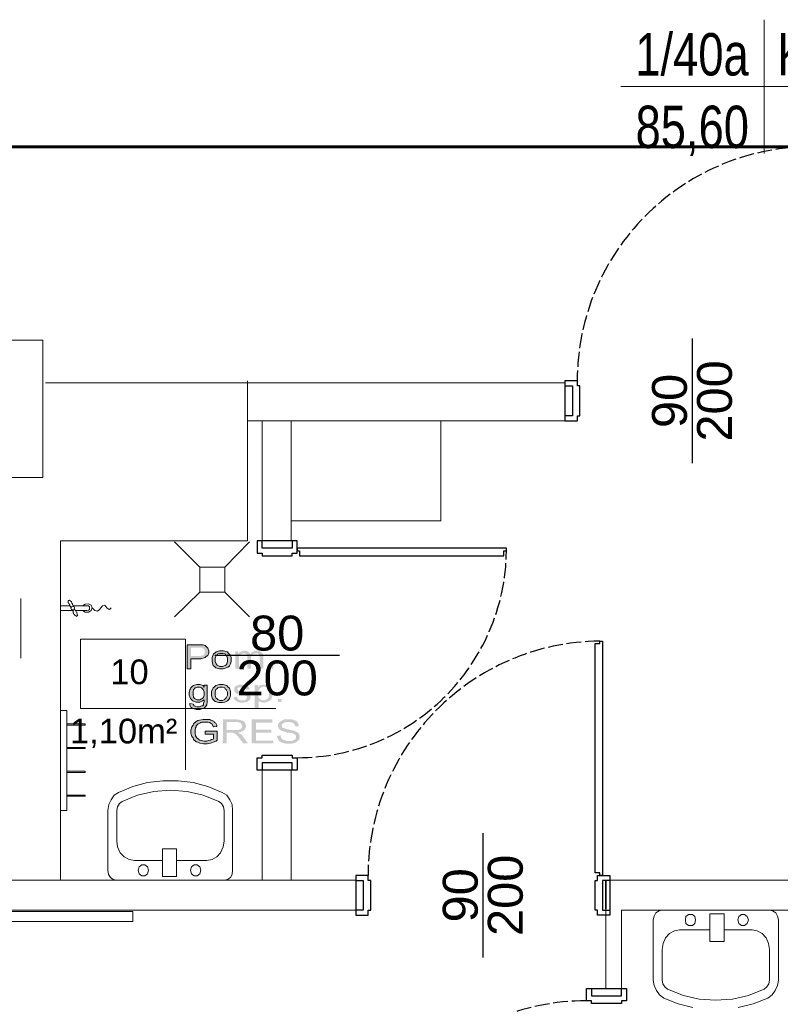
# Model space of a CAD drawing. Header units: millimetres. Extents: x 126553 to 403692, y -95821 to 38049.
# Tile 201 of 256: x 222357 to 222663, y 13197 to 13592. Entities that reach past the tile are written whole.
import ezdxf
from ezdxf.enums import TextEntityAlignment as Align

# ---------------------------------------------------------------- set-up
doc = ezdxf.new("R2010")
doc.units = ezdxf.units.MM
doc.linetypes.add('ACAD_ISO02W100', pattern=[15, 12, -3])
doc.layers.add('_(15 PYTANIA)', color=3, linetype='Continuous', plot=False)
for name, color, linetype, lineweight in [('A4_opis stolarki dla drzwi parametrycznych', 101, 'Continuous', 13), ('ewakaucja', 3, 'Continuous', 50), ('opisy', 7, 'Continuous', 18), ('ŚCIANY GRUBE', 7, 'Continuous', 20)]:
    doc.layers.add(name, color=color, linetype=linetype, lineweight=lineweight)
doc.styles.add('A4_opis stolarki dla drzwi parametrycznych', font='arial.ttf')
doc.styles.add('PDF Arial', font='arial.ttf')
doc.styles.add('STYLE1', font='txt', dxfattribs={"width": 0.8})

# ---------------------------------------------------------------- blocks, each defined once
blk = doc.blocks.new('METKA')
for p, q in [((0, 26.86), (0, -26.86)), ((-57.42, 0), (115.41, 0))]:
    blk.add_line(p, q)
at = {"layer": 'opisy', "style": 'STYLE1', "width": 0.8, "flags": 4}
for tag, p in [('NUMER', (-6.14, 4.47)), ('POWIERZCHNIA', (-6.04, -24.64))]:
    blk.add_attdef(tag, text='', height=17, dxfattribs=at).set_placement(p, align=Align.RIGHT)
for tag, p in [('NAZWA', (5.34, 4.56)), ('POSADZKA', (5.63, -24.66))]:
    blk.add_attdef(tag, p, '', height=17, dxfattribs=at)

msp = doc.modelspace()

# ---------------------------------------------------------------- hatches: boundary and pattern name
at = {"layer": 'opisy'}
h = msp.add_hatch(color=7, dxfattribs=at)
h.paths.add_polyline_path([(222424.52883, 13331.89712), (222424.52883, 13341.43775), (222430.88925, 13341.43775), (222431.73731, 13341.22574), (222431.94932, 13341.01373), (222432.16134, 13340.80171), (222432.58536, 13340.37768), (222432.79738, 13340.16567), (222433.00939, 13339.74164), (222433.22141, 13339.1056), (222433.22141, 13338.25754), (222432.79738, 13337.19747), (222432.16134, 13336.77344), (222431.73731, 13336.34942), (222430.04119, 13335.92539), (222426.01293, 13335.92539), (222426.01293, 13331.89712)], flags=0)
h.paths.add_polyline_path([(222426.01293, 13336.98546), (222429.61717, 13336.98546), (222430.67724, 13337.19747), (222431.10127, 13337.40949), (222431.31328, 13337.6215), (222431.52529, 13338.25754), (222431.52529, 13339.52963), (222431.31328, 13339.74164), (222431.10127, 13339.95366), (222430.67724, 13340.16567), (222430.25321, 13340.37768), (222426.01293, 13340.37768)], flags=0)
h.paths.add_polyline_path([(222434.49349, 13335.50136), (222434.49349, 13336.34942), (222435.12953, 13337.83351), (222435.76558, 13338.25754), (222436.1896, 13338.68157), (222437.46169, 13339.1056), (222439.1578, 13339.1056), (222440.6419, 13338.68157), (222441.06593, 13338.04553), (222441.70197, 13337.6215), (222442.126, 13336.34942), (222442.126, 13334.86532), (222441.91398, 13333.80525), (222441.70197, 13333.38122), (222441.48996, 13332.95719), (222440.85391, 13332.53316), (222440.21787, 13332.32115), (222439.79384, 13332.10913), (222438.94579, 13331.89712), (222437.46169, 13331.89712), (222435.97759, 13332.32115), (222435.55356, 13332.74518), (222434.91752, 13333.1692), (222434.49349, 13334.6533), (222434.49349, 13335.50136)], flags=0)
h.paths.add_polyline_path([(222435.76558, 13335.50136), (222435.76558, 13334.86532), (222436.1896, 13333.80525), (222436.61363, 13333.38122), (222436.82565, 13333.1692), (222437.6737, 13332.74518), (222438.73377, 13332.74518), (222439.79384, 13333.1692), (222440.00586, 13333.38122), (222440.42989, 13333.80525), (222440.6419, 13334.86532), (222440.6419, 13336.1374), (222440.42989, 13336.98546), (222440.00586, 13337.40949), (222439.79384, 13337.83351), (222438.73377, 13338.04553), (222437.6737, 13338.04553), (222436.82565, 13337.83351), (222436.61363, 13337.40949), (222436.1896, 13337.19747), (222435.76558, 13336.1374), (222435.76558, 13335.50136)], flags=0)
h.paths.add_polyline_path([(222443.82211, 13331.89712), (222443.82211, 13338.89359), (222445.0942, 13338.89359), (222445.0942, 13337.83351), (222445.30621, 13338.25754), (222445.73024, 13338.68157), (222446.15427, 13338.68157), (222446.36628, 13338.89359), (222447.21434, 13339.1056), (222448.06239, 13339.1056), (222448.91045, 13338.89359), (222449.12246, 13338.68157), (222449.33448, 13338.46956), (222449.75851, 13338.04553), (222449.97052, 13337.83351), (222450.39455, 13338.46956), (222451.66663, 13339.1056), (222453.15073, 13339.1056), (222453.99879, 13338.68157), (222454.42282, 13338.46956), (222454.63483, 13338.25754), (222455.05886, 13337.40949), (222455.05886, 13331.89712), (222453.57476, 13331.89712), (222453.57476, 13337.40949), (222453.36275, 13337.40949), (222453.15073, 13337.83351), (222452.93872, 13337.83351), (222452.93872, 13338.04553), (222451.66663, 13338.04553), (222451.03059, 13337.83351), (222450.81858, 13337.6215), (222450.39455, 13337.40949), (222450.18254, 13336.56143), (222450.18254, 13331.89712), (222448.69844, 13331.89712), (222448.69844, 13336.77344), (222448.48642, 13337.40949), (222448.48642, 13337.6215), (222448.27441, 13337.83351), (222447.63837, 13338.04553), (222447.00232, 13338.04553), (222446.36628, 13337.83351), (222446.15427, 13337.83351), (222445.94225, 13337.6215), (222445.51822, 13337.19747), (222445.51822, 13336.98546), (222445.30621, 13336.77344), (222445.30621, 13331.89712)], flags=0)
h.paths.add_polyline_path([(222457.60303, 13331.89712), (222457.60303, 13333.38122), (222459.08713, 13333.38122), (222459.08713, 13331.89712)], flags=0)
h = msp.add_hatch(color=7, dxfattribs=at)
h.paths.add_polyline_path([(222425.5889, 13317.90419), (222427.073, 13317.69217), (222427.073, 13317.48016), (222427.28501, 13317.05613), (222427.49703, 13317.05613), (222427.70904, 13316.84412), (222428.34508, 13316.6321), (222429.40515, 13316.6321), (222430.04119, 13316.84412), (222430.46522, 13317.05613), (222430.67724, 13317.05613), (222431.10127, 13317.48016), (222431.10127, 13318.1162), (222431.31328, 13318.75224), (222431.31328, 13319.38829), (222430.67724, 13318.96426), (222429.61717, 13318.54023), (222428.13307, 13318.54023), (222426.64897, 13318.96426), (222426.22494, 13319.6003), (222425.80091, 13320.02433), (222425.37688, 13321.29641), (222425.37688, 13322.35648), (222425.5889, 13323.41656), (222425.80091, 13323.84058), (222426.01293, 13324.26461), (222426.64897, 13324.90065), (222427.073, 13325.11267), (222427.49703, 13325.32468), (222428.34508, 13325.5367), (222429.61717, 13325.5367), (222430.88925, 13325.11267), (222431.31328, 13324.47663), (222431.31328, 13325.32468), (222432.58536, 13325.32468), (222432.58536, 13318.54023), (222432.37335, 13317.48016), (222432.16134, 13317.05613), (222431.94932, 13316.84412), (222431.52529, 13316.20808), (222431.10127, 13315.99606), (222430.46522, 13315.78405), (222429.61717, 13315.57203), (222428.13307, 13315.57203), (222426.86098, 13315.99606), (222426.43696, 13316.20808), (222426.01293, 13316.42009), (222425.5889, 13317.26815), (222425.5889, 13317.90419)], flags=0)
h.paths.add_polyline_path([(222426.86098, 13322.14447), (222426.86098, 13321.29641), (222427.073, 13320.44836), (222427.49703, 13320.02433), (222427.70904, 13319.81232), (222428.5571, 13319.38829), (222429.61717, 13319.38829), (222430.25321, 13319.81232), (222430.67724, 13320.02433), (222431.10127, 13320.44836), (222431.31328, 13321.29641), (222431.31328, 13322.5685), (222430.88925, 13323.62857), (222430.67724, 13323.84058), (222430.25321, 13324.26461), (222429.40515, 13324.47663), (222428.5571, 13324.47663), (222427.70904, 13324.26461), (222427.49703, 13323.84058), (222427.073, 13323.62857), (222426.86098, 13322.5685), (222426.86098, 13322.14447)], flags=0)
h.paths.add_polyline_path([(222434.28148, 13321.93246), (222434.28148, 13322.78051), (222434.91752, 13324.26461), (222435.55356, 13324.68864), (222435.97759, 13325.11267), (222437.46169, 13325.5367), (222438.94579, 13325.5367), (222440.42989, 13325.11267), (222440.85391, 13324.68864), (222441.48996, 13324.0526), (222441.91398, 13322.78051), (222441.91398, 13321.29641), (222441.70197, 13320.23634), (222441.48996, 13320.02433), (222441.27794, 13319.6003), (222440.6419, 13318.96426), (222440.21787, 13318.75224), (222439.58183, 13318.54023), (222438.73377, 13318.32822), (222437.24967, 13318.32822), (222435.76558, 13318.75224), (222435.34155, 13319.17627), (222434.70551, 13319.81232), (222434.28148, 13321.0844), (222434.28148, 13321.93246)], flags=0)
h.paths.add_polyline_path([(222435.76558, 13321.93246), (222435.76558, 13321.29641), (222435.97759, 13320.23634), (222436.40162, 13320.02433), (222436.82565, 13319.6003), (222437.6737, 13319.17627), (222438.73377, 13319.17627), (222439.58183, 13319.6003), (222439.79384, 13320.02433), (222440.21787, 13320.23634), (222440.6419, 13321.29641), (222440.6419, 13322.5685), (222440.21787, 13323.62857), (222439.79384, 13323.84058), (222439.58183, 13324.26461), (222438.73377, 13324.47663), (222437.6737, 13324.47663), (222436.82565, 13324.26461), (222436.40162, 13323.84058), (222435.97759, 13323.62857), (222435.76558, 13322.5685), (222435.76558, 13321.93246)], flags=0)
h.paths.add_polyline_path([(222443.18607, 13320.44836), (222444.45815, 13320.66037), (222444.45815, 13320.44836), (222444.88218, 13319.81232), (222445.0942, 13319.6003), (222445.30621, 13319.38829), (222446.15427, 13319.17627), (222447.21434, 13319.17627), (222447.85038, 13319.38829), (222448.06239, 13319.6003), (222448.27441, 13319.81232), (222448.48642, 13320.23634), (222448.48642, 13320.66037), (222448.27441, 13320.87239), (222448.06239, 13321.0844), (222448.06239, 13321.0844), (222447.21434, 13321.29641), (222446.79031, 13321.29641), (222445.94225, 13321.50843), (222444.88218, 13321.93246), (222444.45815, 13321.93246), (222444.24614, 13322.14447), (222443.82211, 13322.35648), (222443.6101, 13322.5685), (222443.39808, 13322.78051), (222443.39808, 13324.26461), (222443.6101, 13324.47663), (222443.6101, 13324.68864), (222444.03413, 13324.90065), (222444.24614, 13325.11267), (222444.45815, 13325.11267), (222444.88218, 13325.32468), (222445.0942, 13325.32468), (222445.51822, 13325.5367), (222446.79031, 13325.5367), (222447.63837, 13325.32468), (222448.06239, 13325.32468), (222448.48642, 13325.11267), (222448.91045, 13324.90065), (222449.12246, 13324.68864), (222449.33448, 13324.47663), (222449.54649, 13323.84058), (222449.75851, 13323.62857), (222448.27441, 13323.41656), (222448.27441, 13323.62857), (222448.06239, 13324.0526), (222447.85038, 13324.26461), (222447.42635, 13324.47663), (222445.30621, 13324.47663), (222445.0942, 13324.26461), (222444.88218, 13324.26461), (222444.67017, 13323.84058), (222444.67017, 13323.62857), (222444.67017, 13323.62857), (222444.88218, 13323.41656), (222444.88218, 13323.20454), (222444.88218, 13323.20454), (222445.30621, 13322.99253), (222445.51822, 13322.99253), (222446.15427, 13322.78051), (222446.5783, 13322.5685), (222447.42635, 13322.5685), (222448.48642, 13322.14447), (222448.69844, 13322.14447), (222449.12246, 13321.93246), (222449.54649, 13321.72044), (222449.54649, 13321.50843), (222449.75851, 13321.29641), (222449.97052, 13320.87239), (222449.97052, 13320.23634), (222449.75851, 13319.6003), (222449.54649, 13319.38829), (222449.33448, 13319.17627), (222448.69844, 13318.75224), (222448.48642, 13318.54023), (222448.06239, 13318.54023), (222447.21434, 13318.32822), (222445.73024, 13318.32822), (222444.67017, 13318.54023), (222444.24614, 13318.96426), (222443.82211, 13319.17627), (222443.18607, 13320.02433), (222443.18607, 13320.44836)], flags=0)
h.paths.add_polyline_path([(222451.66663, 13315.78405), (222451.66663, 13325.32468), (222452.93872, 13325.32468), (222452.93872, 13324.47663), (222453.15073, 13324.68864), (222453.57476, 13325.11267), (222453.99879, 13325.32468), (222454.2108, 13325.32468), (222454.84685, 13325.5367), (222455.90692, 13325.5367), (222456.75497, 13325.32468), (222457.179, 13325.11267), (222457.60303, 13324.90065), (222458.23907, 13324.26461), (222458.45109, 13323.84058), (222458.6631, 13323.41656), (222458.87511, 13322.5685), (222458.87511, 13321.50843), (222458.6631, 13320.44836), (222458.45109, 13320.02433), (222458.23907, 13319.6003), (222457.60303, 13318.96426), (222456.96699, 13318.75224), (222456.54296, 13318.54023), (222455.6949, 13318.32822), (222454.84685, 13318.32822), (222454.2108, 13318.54023), (222453.99879, 13318.54023), (222453.78677, 13318.75224), (222453.15073, 13318.96426), (222453.15073, 13319.17627), (222453.15073, 13315.78405)], flags=0)
h.paths.add_polyline_path([(222452.93872, 13321.93246), (222452.93872, 13321.29641), (222453.15073, 13320.23634), (222453.57476, 13319.81232), (222453.99879, 13319.6003), (222454.63483, 13319.17627), (222455.6949, 13319.17627), (222456.33094, 13319.6003), (222456.75497, 13320.02433), (222457.179, 13320.23634), (222457.39101, 13321.29641), (222457.39101, 13322.5685), (222457.179, 13323.62857), (222456.75497, 13324.0526), (222456.54296, 13324.26461), (222455.6949, 13324.68864), (222454.84685, 13324.68864), (222453.99879, 13324.26461), (222453.57476, 13323.84058), (222453.36275, 13323.62857), (222452.93872, 13322.5685), (222452.93872, 13321.93246)], flags=0)
h.paths.add_polyline_path([(222460.99525, 13318.54023), (222460.99525, 13319.81232), (222462.47935, 13319.81232), (222462.47935, 13318.54023)], flags=0)
h = msp.add_hatch(color=7, dxfattribs=at)
h.paths.add_polyline_path([(222431.73731, 13305.60737), (222431.73731, 13306.87945), (222436.61363, 13306.87945), (222436.61363, 13303.27522), (222436.1896, 13302.85119), (222434.91752, 13302.42716), (222434.28148, 13302.21514), (222433.85745, 13302.00313), (222432.58536, 13301.79112), (222431.10127, 13301.79112), (222429.61717, 13302.00313), (222428.76911, 13302.42716), (222428.13307, 13302.63917), (222427.073, 13303.48723), (222426.86098, 13304.12327), (222426.43696, 13304.75931), (222426.01293, 13306.0314), (222426.01293, 13307.30348), (222426.43696, 13308.57557), (222426.86098, 13309.21161), (222427.073, 13309.84765), (222428.13307, 13310.69571), (222428.76911, 13311.11974), (222429.40515, 13311.33175), (222430.88925, 13311.54377), (222433.64543, 13311.54377), (222434.06946, 13311.33175), (222434.49349, 13311.11974), (222435.34155, 13310.69571), (222435.55356, 13310.27168), (222435.97759, 13310.05967), (222436.40162, 13309.21161), (222436.40162, 13308.78758), (222435.12953, 13308.57557), (222434.91752, 13308.78758), (222434.70551, 13309.42362), (222434.49349, 13309.63564), (222434.28148, 13309.84765), (222433.64543, 13310.27168), (222433.43342, 13310.27168), (222433.00939, 13310.48369), (222430.46522, 13310.48369), (222430.04119, 13310.27168), (222429.61717, 13310.05967), (222428.98112, 13309.84765), (222428.76911, 13309.63564), (222428.5571, 13309.42362), (222428.13307, 13308.9996), (222428.13307, 13308.57557), (222427.92105, 13308.15154), (222427.70904, 13307.30348), (222427.70904, 13306.0314), (222427.92105, 13304.97133), (222428.13307, 13304.5473), (222428.34508, 13304.12327), (222429.19314, 13303.48723), (222429.61717, 13303.27522), (222430.25321, 13303.0632), (222431.31328, 13302.85119), (222432.37335, 13302.85119), (222433.22141, 13303.0632), (222433.85745, 13303.27522), (222434.28148, 13303.48723), (222434.91752, 13303.69924), (222435.12953, 13303.91126), (222435.12953, 13305.60737)], flags=0)
h.paths.add_polyline_path([(222438.94579, 13302.00313), (222438.94579, 13311.54377), (222444.67017, 13311.54377), (222445.94225, 13311.33175), (222446.36628, 13311.11974), (222446.79031, 13311.11974), (222447.42635, 13310.69571), (222447.63837, 13310.27168), (222447.85038, 13310.05967), (222448.06239, 13309.21161), (222448.06239, 13308.36355), (222447.63837, 13307.5155), (222447.21434, 13307.09147), (222446.79031, 13306.87945), (222445.73024, 13306.45543), (222444.88218, 13306.24341), (222445.0942, 13306.24341), (222445.51822, 13305.81938), (222445.73024, 13305.81938), (222446.15427, 13305.60737), (222446.79031, 13304.97133), (222447.00232, 13304.5473), (222448.91045, 13302.00313), (222447.00232, 13302.00313), (222445.51822, 13303.91126), (222445.30621, 13304.33529), (222444.67017, 13304.97133), (222444.45815, 13305.18334), (222444.24614, 13305.39536), (222443.82211, 13305.81938), (222443.82211, 13305.81938), (222443.6101, 13306.0314), (222442.97406, 13306.0314), (222442.97406, 13306.24341), (222440.42989, 13306.24341), (222440.42989, 13302.00313)], flags=0)
h.paths.add_polyline_path([(222440.42989, 13307.30348), (222445.0942, 13307.30348), (222445.30621, 13307.5155), (222445.51822, 13307.5155), (222446.15427, 13307.72751), (222446.15427, 13307.93953), (222446.36628, 13308.15154), (222446.5783, 13308.57557), (222446.5783, 13309.21161), (222446.15427, 13309.84765), (222445.94225, 13310.05967), (222445.51822, 13310.27168), (222444.67017, 13310.48369), (222440.42989, 13310.48369)], flags=0)
h.paths.add_polyline_path([(222450.39455, 13302.00313), (222450.39455, 13311.54377), (222458.6631, 13311.54377), (222458.6631, 13310.27168), (222452.09066, 13310.27168), (222452.09066, 13307.5155), (222458.23907, 13307.5155), (222458.23907, 13306.24341), (222452.09066, 13306.24341), (222452.09066, 13303.0632), (222459.08713, 13303.0632), (222459.08713, 13302.00313)], flags=0)
h.paths.add_polyline_path([(222460.57123, 13304.97133), (222462.05533, 13305.18334), (222462.05533, 13304.75931), (222462.26734, 13304.12327), (222462.47935, 13303.91126), (222462.69137, 13303.69924), (222463.32741, 13303.27522), (222463.75144, 13303.27522), (222463.96345, 13303.0632), (222464.81151, 13302.85119), (222465.87158, 13302.85119), (222466.50762, 13303.0632), (222466.93165, 13303.0632), (222467.35568, 13303.27522), (222467.77971, 13303.48723), (222467.99172, 13303.69924), (222467.99172, 13303.91126), (222468.20373, 13304.33529), (222468.20373, 13304.75931), (222467.99172, 13305.18334), (222467.99172, 13305.39536), (222467.77971, 13305.39536), (222467.35568, 13305.81938), (222466.93165, 13305.81938), (222466.71964, 13306.0314), (222465.65956, 13306.24341), (222464.81151, 13306.24341), (222464.17547, 13306.45543), (222462.90338, 13306.87945), (222462.69137, 13306.87945), (222462.26734, 13307.09147), (222461.6313, 13307.5155), (222461.41928, 13307.72751), (222461.20727, 13308.15154), (222460.99525, 13308.57557), (222460.99525, 13309.42362), (222461.20727, 13310.05967), (222461.41928, 13310.27168), (222461.84331, 13310.69571), (222462.47935, 13311.11974), (222462.90338, 13311.33175), (222463.32741, 13311.54377), (222466.71964, 13311.54377), (222467.35568, 13311.33175), (222467.77971, 13311.11974), (222468.62776, 13310.69571), (222468.83978, 13310.27168), (222469.05179, 13310.05967), (222469.2638, 13309.21161), (222469.2638, 13308.78758), (222467.99172, 13308.78758), (222467.77971, 13309.21161), (222467.35568, 13309.84765), (222467.14366, 13310.05967), (222466.71964, 13310.27168), (222465.87158, 13310.48369), (222464.38748, 13310.48369), (222463.32741, 13310.27168), (222463.1154, 13310.05967), (222462.90338, 13309.84765), (222462.47935, 13309.42362), (222462.47935, 13308.78758), (222462.69137, 13308.36355), (222462.90338, 13308.15154), (222463.1154, 13308.15154), (222464.38748, 13307.72751), (222465.23554, 13307.5155), (222466.08359, 13307.30348), (222467.35568, 13307.09147), (222467.77971, 13306.87945), (222468.20373, 13306.66744), (222469.05179, 13306.24341), (222469.2638, 13306.0314), (222469.47582, 13305.60737), (222469.68783, 13304.97133), (222469.68783, 13304.33529), (222469.47582, 13303.48723), (222469.2638, 13303.27522), (222468.83978, 13302.85119), (222468.20373, 13302.42716), (222467.77971, 13302.21514), (222467.14366, 13302.00313), (222466.08359, 13301.79112), (222464.59949, 13301.79112), (222463.32741, 13302.00313), (222462.90338, 13302.21514), (222462.26734, 13302.42716), (222461.41928, 13302.85119), (222461.20727, 13303.27522), (222460.99525, 13303.69924), (222460.57123, 13304.5473), (222460.57123, 13304.97133)], flags=0)

# ---------------------------------------------------------------- linework, layer by layer
at = {"color": 7}
for p, q in [((222576.0977, 13445.33174), (222576.0977, 13433.33174)), ((222466.63483, 13383.20453), (222454.63483, 13383.20453)), ((222466.63483, 13291.20453), (222454.63483, 13291.20453)), ((222492.16133, 13247.00667), (222492.16133, 13235.00667)), ((222594.16133, 13247.00667), (222594.16133, 13235.00667)), ((222586.80442, 13203.6498), (222598.80442, 13203.6498))]:
    msp.add_line(p, q, dxfattribs=at)
for points in [[(222627.0977, 13464.33174), (222627.0977, 13445.33174), (222627.0977, 13433.33174), (222627.0977, 13414.33174)], [(222485.63483, 13337.20453), (222466.63483, 13337.20453), (222454.63483, 13337.20453), (222435.63483, 13337.20453)], [(222543.16133, 13266.00667), (222543.16133, 13247.00667), (222543.16133, 13235.00667), (222543.16133, 13216.00667)]]:
    msp.add_lwpolyline(points, dxfattribs=at)
for points in [[(222576.0977, 13445.33174), (222579.0977, 13445.33174), (222579.0977, 13433.33174), (222576.0977, 13433.33174), (222576.0977, 13431.33174), (222581.0977, 13431.33174), (222581.0977, 13433.33174), (222582.0977, 13433.33174), (222582.0977, 13445.33174), (222581.0977, 13445.33174), (222581.0977, 13447.33174), (222576.0977, 13447.33174)], [(222466.63483, 13383.20453), (222466.63483, 13380.20453), (222454.63483, 13380.20453), (222454.63483, 13383.20453), (222452.63483, 13383.20453), (222452.63483, 13378.20453), (222454.63483, 13378.20453), (222454.63483, 13377.20453), (222466.63483, 13377.20453), (222466.63483, 13378.20453), (222468.63483, 13378.20453), (222468.63483, 13383.20453)], [(222468.63483, 13380.20453), (222468.63483, 13379.20453), (222469.63483, 13379.20453), (222469.63483, 13377.20453), (222551.63523, 13377.20453), (222551.63523, 13379.20453), (222552.63481, 13379.20453), (222552.63481, 13380.20453)], [(222591.16133, 13249.00667), (222590.16133, 13249.00667), (222590.16133, 13250.00667), (222588.16133, 13250.00667), (222588.16133, 13342.00707), (222590.16133, 13342.00707), (222590.16133, 13343.00665), (222591.16133, 13343.00665)], [(222454.63483, 13297.20453), (222466.63483, 13297.20453), (222466.63483, 13296.20453), (222468.63483, 13296.20453), (222468.63483, 13291.20453), (222466.63483, 13291.20453), (222466.63483, 13294.20453), (222454.63483, 13294.20453), (222454.63483, 13291.20453), (222452.63483, 13291.20453), (222452.63483, 13296.20453), (222454.63483, 13296.20453)], [(222492.16133, 13247.00667), (222495.16133, 13247.00667), (222495.16133, 13235.00667), (222492.16133, 13235.00667), (222492.16133, 13233.00667), (222497.16133, 13233.00667), (222497.16133, 13235.00667), (222498.16133, 13235.00667), (222498.16133, 13247.00667), (222497.16133, 13247.00667), (222497.16133, 13249.00667), (222492.16133, 13249.00667)], [(222588.16133, 13235.00667), (222588.16133, 13247.00667), (222589.16133, 13247.00667), (222589.16133, 13249.00667), (222594.16133, 13249.00667), (222594.16133, 13247.00667), (222591.16133, 13247.00667), (222591.16133, 13235.00667), (222594.16133, 13235.00667), (222594.16133, 13233.00667), (222589.16133, 13233.00667), (222589.16133, 13235.00667)], [(222598.80442, 13197.6498), (222586.80442, 13197.6498), (222586.80442, 13198.6498), (222584.80442, 13198.6498), (222584.80442, 13203.6498), (222586.80442, 13203.6498), (222586.80442, 13200.6498), (222598.80442, 13200.6498), (222598.80442, 13203.6498), (222600.80442, 13203.6498), (222600.80442, 13198.6498), (222598.80442, 13198.6498)]]:
    msp.add_lwpolyline(points, close=True, dxfattribs=at)
at = {"color": 7, "linetype": 'ACAD_ISO02W100', "ltscale": 0.5}
for centre, radius, start, end in [((222675.16045, 13447.20302), 94.13472, 90.6468622, 179.9216533), ((222468.63911, 13380.20622), 84.00169, 269.997079, 359.3167522), ((222591.22408, 13248.87795), 94.13472, 90.6468622, 179.9216533), ((222584.93314, 13104.58705), 94.13472, 90.0783467, 179.3531378)]:
    msp.add_arc(centre, radius, start, end, dxfattribs=at)
at = {"layer": '_(15 PYTANIA)', "color": 7, "ltscale": 100}
msp.add_lwpolyline([(222592.444, 13235.64271), (222592.444, 13247.09148)], close=True, dxfattribs=at)
at = {"layer": 'ewakaucja', "color": 3, "lineweight": 60}
for points in [[(223052.62877, 13541.31617), (221736.83068, 13541.31617)], [(224332.72702, 13541.31617), (222480.43843, 13541.31617)]]:
    msp.add_lwpolyline(points, dxfattribs=at)
at = {"layer": 'opisy', "color": 7}
for points in [[(222381.70198, 13343.76991), (222423.89279, 13343.76991), (222423.89279, 13315.99606), (222381.70198, 13315.99606)], [(222424.52883, 13331.89712), (222424.52883, 13341.43775), (222430.88925, 13341.43775), (222431.73731, 13341.22574), (222431.94932, 13341.01373), (222432.16134, 13340.80171), (222432.58536, 13340.37768), (222432.79738, 13340.16567), (222433.00939, 13339.74164), (222433.22141, 13339.1056), (222433.22141, 13338.25754), (222432.79738, 13337.19747), (222432.16134, 13336.77344), (222431.73731, 13336.34942), (222430.04119, 13335.92539), (222426.01293, 13335.92539), (222426.01293, 13331.89712)], [(222434.49349, 13335.50136), (222434.49349, 13336.34942), (222435.12953, 13337.83351), (222435.76558, 13338.25754), (222436.1896, 13338.68157), (222437.46169, 13339.1056), (222439.1578, 13339.1056), (222440.6419, 13338.68157), (222441.06593, 13338.04553), (222441.70197, 13337.6215), (222442.126, 13336.34942), (222442.126, 13334.86532), (222441.91398, 13333.80525), (222441.70197, 13333.38122), (222441.48996, 13332.95719), (222440.85391, 13332.53316), (222440.21787, 13332.32115), (222439.79384, 13332.10913), (222438.94579, 13331.89712), (222437.46169, 13331.89712), (222435.97759, 13332.32115), (222435.55356, 13332.74518), (222434.91752, 13333.1692), (222434.49349, 13334.6533)], [(222435.76558, 13335.50136), (222435.76558, 13334.86532), (222436.1896, 13333.80525), (222436.61363, 13333.38122), (222436.82565, 13333.1692), (222437.6737, 13332.74518), (222438.73377, 13332.74518), (222439.79384, 13333.1692), (222440.00586, 13333.38122), (222440.42989, 13333.80525), (222440.6419, 13334.86532), (222440.6419, 13336.1374), (222440.42989, 13336.98546), (222440.00586, 13337.40949), (222439.79384, 13337.83351), (222438.73377, 13338.04553), (222437.6737, 13338.04553), (222436.82565, 13337.83351), (222436.61363, 13337.40949), (222436.1896, 13337.19747), (222435.76558, 13336.1374)], [(222425.5889, 13317.90419), (222427.073, 13317.69217), (222427.073, 13317.48016), (222427.28501, 13317.05613), (222427.49703, 13317.05613), (222427.70904, 13316.84412), (222428.34508, 13316.6321), (222429.40515, 13316.6321), (222430.04119, 13316.84412), (222430.46522, 13317.05613), (222430.67724, 13317.05613), (222431.10127, 13317.48016), (222431.10127, 13318.1162), (222431.31328, 13318.75224), (222431.31328, 13319.38829), (222430.67724, 13318.96426), (222429.61717, 13318.54023), (222428.13307, 13318.54023), (222426.64897, 13318.96426), (222426.22494, 13319.6003), (222425.80091, 13320.02433), (222425.37688, 13321.29641), (222425.37688, 13322.35648), (222425.5889, 13323.41656), (222425.80091, 13323.84058), (222426.01293, 13324.26461), (222426.64897, 13324.90065), (222427.073, 13325.11267), (222427.49703, 13325.32468), (222428.34508, 13325.5367), (222429.61717, 13325.5367), (222430.88925, 13325.11267), (222431.31328, 13324.47663), (222431.31328, 13325.32468), (222432.58536, 13325.32468), (222432.58536, 13318.54023), (222432.37335, 13317.48016), (222432.16134, 13317.05613), (222431.94932, 13316.84412), (222431.52529, 13316.20808), (222431.10127, 13315.99606), (222430.46522, 13315.78405), (222429.61717, 13315.57203), (222428.13307, 13315.57203), (222426.86098, 13315.99606), (222426.43696, 13316.20808), (222426.01293, 13316.42009), (222425.5889, 13317.26815)], [(222426.86098, 13322.14447), (222426.86098, 13321.29641), (222427.073, 13320.44836), (222427.49703, 13320.02433), (222427.70904, 13319.81232), (222428.5571, 13319.38829), (222429.61717, 13319.38829), (222430.25321, 13319.81232), (222430.67724, 13320.02433), (222431.10127, 13320.44836), (222431.31328, 13321.29641), (222431.31328, 13322.5685), (222430.88925, 13323.62857), (222430.67724, 13323.84058), (222430.25321, 13324.26461), (222429.40515, 13324.47663), (222428.5571, 13324.47663), (222427.70904, 13324.26461), (222427.49703, 13323.84058), (222427.073, 13323.62857), (222426.86098, 13322.5685)], [(222434.28148, 13321.93246), (222434.28148, 13322.78051), (222434.91752, 13324.26461), (222435.55356, 13324.68864), (222435.97759, 13325.11267), (222437.46169, 13325.5367), (222438.94579, 13325.5367), (222440.42989, 13325.11267), (222440.85391, 13324.68864), (222441.48996, 13324.0526), (222441.91398, 13322.78051), (222441.91398, 13321.29641), (222441.70197, 13320.23634), (222441.48996, 13320.02433), (222441.27794, 13319.6003), (222440.6419, 13318.96426), (222440.21787, 13318.75224), (222439.58183, 13318.54023), (222438.73377, 13318.32822), (222437.24967, 13318.32822), (222435.76558, 13318.75224), (222435.34155, 13319.17627), (222434.70551, 13319.81232), (222434.28148, 13321.0844)], [(222435.76558, 13321.93246), (222435.76558, 13321.29641), (222435.97759, 13320.23634), (222436.40162, 13320.02433), (222436.82565, 13319.6003), (222437.6737, 13319.17627), (222438.73377, 13319.17627), (222439.58183, 13319.6003), (222439.79384, 13320.02433), (222440.21787, 13320.23634), (222440.6419, 13321.29641), (222440.6419, 13322.5685), (222440.21787, 13323.62857), (222439.79384, 13323.84058), (222439.58183, 13324.26461), (222438.73377, 13324.47663), (222437.6737, 13324.47663), (222436.82565, 13324.26461), (222436.40162, 13323.84058), (222435.97759, 13323.62857), (222435.76558, 13322.5685)], [(222431.73731, 13305.60737), (222431.73731, 13306.87945), (222436.61363, 13306.87945), (222436.61363, 13303.27522), (222436.1896, 13302.85119), (222434.91752, 13302.42716), (222434.28148, 13302.21514), (222433.85745, 13302.00313), (222432.58536, 13301.79112), (222431.10127, 13301.79112), (222429.61717, 13302.00313), (222428.76911, 13302.42716), (222428.13307, 13302.63917), (222427.073, 13303.48723), (222426.86098, 13304.12327), (222426.43696, 13304.75931), (222426.01293, 13306.0314), (222426.01293, 13307.30348), (222426.43696, 13308.57557), (222426.86098, 13309.21161), (222427.073, 13309.84765), (222428.13307, 13310.69571), (222428.76911, 13311.11974), (222429.40515, 13311.33175), (222430.88925, 13311.54377), (222433.64543, 13311.54377), (222434.06946, 13311.33175), (222434.49349, 13311.11974), (222435.34155, 13310.69571), (222435.55356, 13310.27168), (222435.97759, 13310.05967), (222436.40162, 13309.21161), (222436.40162, 13308.78758), (222435.12953, 13308.57557), (222434.91752, 13308.78758), (222434.70551, 13309.42362), (222434.49349, 13309.63564), (222434.28148, 13309.84765), (222433.64543, 13310.27168), (222433.43342, 13310.27168), (222433.00939, 13310.48369), (222430.46522, 13310.48369), (222430.04119, 13310.27168), (222429.61717, 13310.05967), (222428.98112, 13309.84765), (222428.76911, 13309.63564), (222428.5571, 13309.42362), (222428.13307, 13308.9996), (222428.13307, 13308.57557), (222427.92105, 13308.15154), (222427.70904, 13307.30348), (222427.70904, 13306.0314), (222427.92105, 13304.97133), (222428.13307, 13304.5473), (222428.34508, 13304.12327), (222429.19314, 13303.48723), (222429.61717, 13303.27522), (222430.25321, 13303.0632), (222431.31328, 13302.85119), (222432.37335, 13302.85119), (222433.22141, 13303.0632), (222433.85745, 13303.27522), (222434.28148, 13303.48723), (222434.91752, 13303.69924), (222435.12953, 13303.91126), (222435.12953, 13305.60737)]]:
    msp.add_lwpolyline(points, close=True, dxfattribs=at)
for points in [[(222414.56417, 13315.99606), (222460.1472, 13315.99606)], [(222423.89279, 13315.99606), (222423.89279, 13291.40243)]]:
    msp.add_lwpolyline(points, dxfattribs=at)
at = {"layer": 'ŚCIANY GRUBE', "color": 7}
for p, q in [((222448.69844, 13383.20453), (222448.69844, 13431.33174)), ((222373.64544, 13383.20453), (222448.69844, 13383.20453))]:
    msp.add_line(p, q, dxfattribs=at)
for points in [[(222336.54297, 13447.44481), (222336.54297, 13463.76989), (222366.64898, 13463.76989), (222366.64898, 13408.64623), (222336.54297, 13408.64623)], [(222466.29561, 13383.20453), (222466.29561, 13431.33174), (222454.63483, 13431.33174), (222454.63483, 13383.20453)], [(222526.2956, 13431.33174), (222466.29561, 13431.33174), (222466.29561, 13391.26107), (222526.2956, 13391.26107)], [(222518.02705, 13431.33174), (222493.85744, 13431.33174)], [(222439.58183, 13362.63917), (222439.58183, 13372.60383), (222429.61717, 13372.60383), (222429.61717, 13362.63917)], [(222357.74438, 13360.095), (222357.74438, 13336.1374)], [(222373.64544, 13360.095), (222373.64544, 13336.1374)], [(222379.36982, 13356.27874), (222379.15781, 13355.6427), (222378.73378, 13355.43069), (222378.09774, 13355.6427), (222377.88572, 13356.27874), (222378.09774, 13356.70277), (222378.73378, 13356.91478), (222379.15781, 13356.70277)], [(222373.64544, 13275.07734), (222376.18961, 13275.07734), (222376.18961, 13315.14801), (222373.64544, 13315.14801)], [(222383.61011, 13300.30702), (222383.61011, 13299.88299), (222376.18961, 13299.88299), (222376.18961, 13300.30702)], [(222392.72671, 13275.07734), (222393.15074, 13277.40949), (222393.9988, 13279.31762), (222395.27088, 13281.22575), (222396.96699, 13282.28582), (222402.69138, 13284.61797), (222408.62777, 13286.31409), (222414.77618, 13286.95013), (222420.92459, 13286.95013), (222426.86098, 13286.31409), (222432.79738, 13284.61797), (222438.52176, 13282.28582), (222440.42989, 13281.22575), (222441.70197, 13279.31762), (222442.55003, 13277.40949), (222442.76204, 13275.07734), (222442.76204, 13251.11974), (222442.55003, 13249.42363), (222441.91398, 13248.15155), (222440.6419, 13247.30349), (222439.36982, 13247.09148), (222396.33095, 13247.09148), (222394.84685, 13247.30349), (222393.78678, 13248.15155), (222392.93873, 13249.42363), (222392.72671, 13251.11974)], [(222383.61011, 13280.80172), (222376.18961, 13280.80172), (222376.18961, 13281.22575), (222383.61011, 13281.22575)], [(222420.28855, 13248.57558), (222420.28855, 13259.60031), (222414.56417, 13259.60031), (222414.56417, 13248.57558)], [(222409.0518, 13251.11974), (222408.62777, 13249.63565), (222407.5677, 13248.78759), (222406.29561, 13248.78759), (222405.23554, 13249.63565), (222404.81152, 13251.11974), (222405.23554, 13252.39183), (222406.29561, 13253.23989), (222407.5677, 13253.23989), (222408.62777, 13252.39183)], [(222428.5571, 13248.78759), (222427.28501, 13248.78759), (222426.22494, 13249.63565), (222425.80091, 13251.11974), (222426.22494, 13252.39183), (222427.28501, 13253.23989), (222428.5571, 13253.23989), (222429.61717, 13252.39183), (222430.04119, 13251.11974), (222429.61717, 13249.63565)], [(222317.67372, 13234.58264), (222402.69138, 13234.58264), (222402.69138, 13230.55438), (222317.67372, 13230.55438)], [(222625.73022, 13233.31056), (222627.21431, 13233.31056), (222628.27439, 13232.4625), (222628.4864, 13231.19042), (222628.27439, 13229.70632), (222627.21431, 13228.85826), (222625.73022, 13228.85826), (222624.67015, 13229.70632), (222624.45813, 13231.19042), (222624.67015, 13232.4625)], [(222634.21078, 13233.52257), (222634.21078, 13222.49784), (222639.93516, 13222.49784), (222639.93516, 13233.52257)], [(222661.13657, 13235.00667), (222636.96696, 13235.00667)], [(222645.44753, 13231.19042), (222645.87156, 13232.4625), (222646.93163, 13233.31056), (222648.20371, 13233.31056), (222649.26378, 13232.4625), (222649.68781, 13231.19042), (222649.26378, 13229.70632), (222648.20371, 13228.85826), (222646.93163, 13228.85826), (222645.87156, 13229.70632)]]:
    msp.add_lwpolyline(points, close=True, dxfattribs=at)
for points in [[(222367.72702, 13446.556), (222576.0977, 13446.556), (222576.0977, 13431.33174), (222466.29561, 13431.33174), (222448.69844, 13431.33174), (222448.69844, 13447.44481)], [(222373.64544, 13383.20453), (222373.64544, 13247.09148)], [(222429.61717, 13372.60383), (222419.44049, 13382.78051)], [(222439.58183, 13372.60383), (222449.54649, 13382.78051)], [(222429.61717, 13362.63917), (222419.44049, 13352.6745)], [(222439.58183, 13362.63917), (222449.54649, 13352.6745)], [(222378.09774, 13356.70277), (222377.88572, 13356.70277), (222377.67371, 13356.91478), (222377.4617, 13357.1268), (222377.4617, 13357.33881), (222377.24968, 13357.55083), (222377.24968, 13357.76284), (222377.03767, 13357.97485), (222377.03767, 13358.18687), (222376.82565, 13358.39888), (222376.82565, 13359.03493), (222376.82565, 13359.24694), (222377.24968, 13359.45895), (222377.4617, 13359.24694), (222377.67371, 13359.03493), (222377.88572, 13359.03493), (222378.09774, 13358.82291), (222378.09774, 13358.6109), (222378.30975, 13358.39888), (222378.30975, 13358.18687), (222378.52177, 13357.97485), (222378.52177, 13357.55083), (222378.73378, 13357.33881), (222378.73378, 13356.91478)], [(222373.64544, 13357.1268), (222377.4617, 13357.1268)], [(222373.64544, 13355.21867), (222378.73378, 13355.21867)], [(222379.15781, 13355.85471), (222379.36982, 13355.6427), (222379.58184, 13355.43069), (222379.79385, 13355.21867), (222379.79385, 13355.00666), (222380.00587, 13354.79464), (222380.21788, 13354.58263), (222380.21788, 13354.1586), (222380.42989, 13353.94659), (222380.42989, 13353.52256), (222380.64191, 13353.31054), (222380.42989, 13353.09853), (222380.00587, 13352.88652), (222379.79385, 13353.09853), (222379.58184, 13353.31054), (222379.36982, 13353.52256), (222379.15781, 13353.52256), (222379.15781, 13353.73457), (222378.9458, 13353.94659), (222378.9458, 13354.1586), (222378.73378, 13354.37062), (222378.73378, 13355.00666), (222378.52177, 13355.21867), (222378.52177, 13355.6427)], [(222378.73378, 13357.1268), (222384.24615, 13357.1268), (222384.88219, 13357.1268), (222385.30622, 13356.70277), (222385.30622, 13355.6427), (222384.88219, 13355.43069), (222384.24615, 13355.21867), (222379.79385, 13355.21867)], [(222382.55003, 13357.1268), (222383.61011, 13357.76284), (222384.88219, 13357.97485), (222385.94226, 13357.33881), (222386.36629, 13356.27874), (222385.94226, 13355.21867), (222384.88219, 13354.58263), (222383.61011, 13354.58263), (222382.55003, 13355.21867)], [(222386.36629, 13356.27874), (222387.42636, 13355.21867), (222388.48643, 13355.00666), (222389.33449, 13355.6427), (222389.97053, 13356.49076), (222390.60657, 13357.1268), (222391.45463, 13357.33881), (222391.87866, 13356.91478), (222392.30268, 13356.27874), (222392.93873, 13355.85471), (222393.36275, 13355.6427), (222393.9988, 13356.27874)], [(222373.64544, 13345.25401), (222373.64544, 13306.24341)], [(222376.18961, 13309.84765), (222383.61011, 13309.84765), (222383.61011, 13309.21161), (222376.18961, 13309.21161)], [(222466.29561, 13247.09148), (222466.29561, 13291.20453), (222454.63483, 13291.20453), (222454.63483, 13247.09148), (222358.80445, 13247.09148)], [(222376.18961, 13290.76638), (222383.61011, 13290.76638), (222383.61011, 13290.34235), (222376.18961, 13290.34235)], [(222376.18961, 13288.85826), (222376.18961, 13289.70631)], [(222414.56417, 13254.936), (222403.32742, 13254.936), (222401.20728, 13255.36003), (222399.29915, 13256.4201), (222397.60304, 13258.11621), (222396.54297, 13260.44837), (222396.33095, 13262.78052), (222396.33095, 13275.07734), (222396.54297, 13276.56144), (222397.39102, 13277.83352), (222398.45109, 13278.68158), (222404.5995, 13281.22575), (222411.17194, 13282.70985), (222417.74438, 13283.13387), (222424.52883, 13282.70985), (222430.88925, 13281.22575), (222437.24967, 13278.68158), (222438.30975, 13277.83352), (222439.1578, 13276.56144), (222439.36982, 13275.07734), (222439.36982, 13262.78052), (222438.94579, 13260.44837), (222437.88572, 13258.11621), (222436.40162, 13256.4201), (222434.49349, 13255.36003), (222432.37335, 13254.936), (222420.28855, 13254.936)], [(222492.16133, 13247.09148), (222317.67372, 13247.09148)], [(222492.16133, 13247.09148), (222492.16133, 13235.00667)], [(222592.444, 13235.64271), (222592.444, 13247.09148), (222684.0341, 13247.09148)], [(222592.444, 13235.64271), (222592.444, 13203.6498), (222598.80442, 13203.6498), (222598.80442, 13235.00667)], [(222317.67372, 13235.00667), (222492.16133, 13235.00667)], [(222598.80442, 13235.00667), (222677.03763, 13235.00667), (222677.03763, 13201.08442), (222829.26376, 13201.08442), (222829.26376, 13075.78408), (222769.05175, 13075.78408), (222769.05175, 13020.66041), (222659.01643, 13020.66041), (222659.01643, 13008.78762), (222659.01643, 12968.29293)], [(222627.42633, 13195.99608), (222621.48993, 13197.48018), (222615.76555, 13199.81233), (222614.06944, 13201.08442), (222612.79736, 13202.78053), (222611.9493, 13204.90067), (222611.52527, 13207.02081), (222611.52527, 13231.19042), (222611.9493, 13232.67452), (222612.58534, 13233.9466), (222613.85743, 13234.79466), (222615.12951, 13235.00667), (222658.16837, 13235.00667), (222659.44046, 13234.79466), (222660.71254, 13233.9466), (222661.34859, 13232.67452), (222661.77261, 13231.19042), (222661.77261, 13207.02081), (222661.34859, 13204.90067), (222660.50053, 13202.78053), (222659.22844, 13201.08442), (222657.53233, 13199.81233), (222651.59594, 13197.48018), (222645.65954, 13195.99608)], [(222639.93516, 13227.16215), (222651.17191, 13227.16215), (222653.29205, 13226.73812), (222655.20018, 13225.67805), (222656.89629, 13223.98194), (222657.74435, 13221.64978), (222658.16837, 13219.31763), (222658.16837, 13207.02081), (222657.95636, 13205.53671), (222657.1083, 13204.26463), (222656.04823, 13203.41657), (222649.68781, 13200.8724), (222643.32739, 13199.3883), (222636.54294, 13198.96427), (222629.9705, 13199.3883), (222623.61007, 13200.8724), (222617.24965, 13203.41657), (222616.18958, 13204.26463), (222615.34152, 13205.53671), (222615.12951, 13207.02081), (222615.12951, 13219.31763), (222615.55354, 13221.64978), (222616.4016, 13223.98194), (222618.09771, 13225.67805), (222620.00584, 13226.73812), (222622.12598, 13227.16215), (222634.21078, 13227.16215)]]:
    msp.add_lwpolyline(points, dxfattribs=at)
at = {"layer": 'ŚCIANY GRUBE', "color": 0}
msp.add_lwpolyline([(222659.01643, 12968.92897), (222659.01643, 12956.42014), (222659.01643, 12797.40956), (222671.10123, 12797.40956), (222671.10123, 13008.78762), (222781.13656, 13008.78762), (222781.13656, 13063.91129), (222841.34856, 13063.91129), (222847.28496, 13063.91129), (222847.28496, 13075.78408), (222842.19662, 13075.78408), (222842.19662, 13212.95721), (222689.12243, 13212.95721), (222689.12243, 13247.09148), (222598.80442, 13247.09148)], dxfattribs=at)

# ---------------------------------------------------------------- block references
at = {"layer": 'opisy', "color": 7}
ref = msp.add_blockref('METKA', (222655.97933, 13565.40755), dxfattribs=at)
ref.add_attrib('NAZWA', 'KORYTARZ', (222661.32058, 13569.96655), dxfattribs={"height": 17, "style": 'STYLE1', "width": 0.8, "flags": 4})
ref.add_attrib('NUMER', '1/40a', dxfattribs={"height": 17, "style": 'STYLE1', "width": 0.8, "flags": 4}).set_placement((222649.83688, 13569.87499), align=Align.RIGHT)
ref.add_attrib('POWIERZCHNIA', '85,60', dxfattribs={"height": 17, "style": 'STYLE1', "width": 0.8, "flags": 4}).set_placement((222649.93832, 13540.76979), align=Align.RIGHT)

# ---------------------------------------------------------------- texts
at = {"layer": 'A4_opis stolarki dla drzwi parametrycznych', "color": 7, "style": 'A4_opis stolarki dla drzwi parametrycznych'}
for s, rotation, p in [('90', 90, (222618.02582, 13439.33174)), ('80', 0, (222460.63483, 13346.20453)), ('90', 90, (222534.08944, 13241.00667))]:
    msp.add_text(s, height=14, rotation=rotation, dxfattribs=at).set_placement(p, align=Align.MIDDLE_CENTER)
at = {"layer": 'A4_opis stolarki dla drzwi parametrycznych', "color": 7, "style": 'A4_opis stolarki dla drzwi parametrycznych', "flags": 12}
for p in [(222636.0977, 13439.33174), (222552.16133, 13241.00667)]:
    msp.add_attdef('200', text='200', height=14, rotation=90, dxfattribs=at).set_placement(p, align=Align.MIDDLE_CENTER)
msp.add_attdef('200', text='200', height=14, dxfattribs=at).set_placement((222460.63483, 13328.20453), align=Align.MIDDLE_CENTER)
at = {"layer": 'opisy', "color": 7, "char_height": 9.916256, "attachment_point": 7, "style": 'PDF Arial'}
for s, insert in [('10', (222393.65996, 13325.56065)), ('1,10m²', (222377.46188, 13300.09741))]:
    msp.add_mtext(s, dxfattribs=dict(at, insert=insert))

doc.saveas('drawing.dxf')
